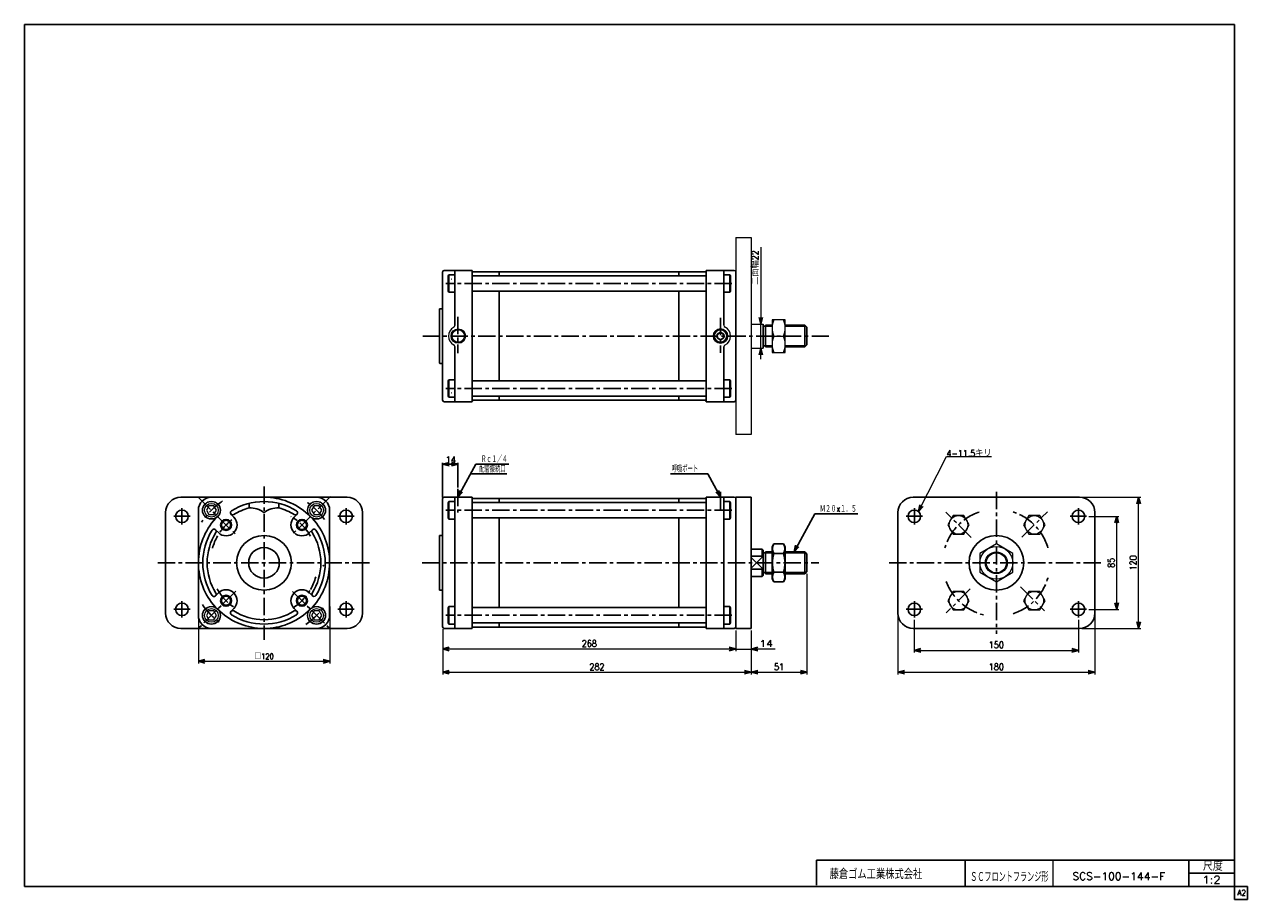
# Model space of a CAD drawing. Header units: millimetres. Extents: x -544 to 574, y -400 to 400.
import ezdxf
from ezdxf.enums import TextEntityAlignment as Align

# ---------------------------------------------------------------- set-up
doc = ezdxf.new("R2010")
doc.units = ezdxf.units.MM
doc.header["$LTSCALE"] = 0.5
doc.header["$PDSIZE"] = 1
doc.linetypes.add('CENTER', pattern=[50.8, 31.75, -6.35, 6.35, -6.35])
for name, color, linetype in [('Layer0016', 7, 'Continuous'), ('Layer0032', 7, 'Continuous'), ('ZUWAKU', 7, 'Continuous')]:
    doc.layers.add(name, color=color, linetype=linetype)
doc.styles.add('FdaStyle0', font='txt.shx', dxfattribs={"width": 0.892857, "bigfont": 'bigfont'})
doc.dimstyles.new('DaDimRotatedStyle', dxfattribs={"dimtxt": 6, "dimasz": 6.000004, "dimexe": 2, "dimexo": 2, "dimgap": 2, "dimtad": 3, "dimdsep": 46, "dimtxsty": 'FdaStyle0', "dimblk1": 'OPEN30', "dimblk2": 'OPEN30', "dimsah": 1, "dimcen": 0.09, "dimclrd": 4, "dimclre": 4, "dimclrt": 4, "dimadec": 0, "dimazin": 2, "dimtfac": 1, "dimtdec": 4, "dimtmove": 0, "dimatfit": 0, "dimfxl": 1, "dimarcsym": 0})

# ---------------------------------------------------------------- blocks, each defined once
blk = doc.blocks.new('_OPEN30')
at = {"color": 0, "linetype": 'ByBlock', "lineweight": -2}
for p, q in [((-1, 0.267949), (0, 0)), ((0, 0), (-1, -0.267949)), ((0, 0), (-1, 0))]:
    blk.add_line(p, q, dxfattribs=at)
blk = doc.blocks.new('DC_GROUP_Φ100_1')
at = {"color": 4, "linetype": 'Continuous', "lineweight": 25}
for p, q in [((141.1, -74.8), (139.5, -77.7)), ((139.5, -77.7), (139.5, -106.7)), ((149.9, -74.8), (141.1, -74.8)), ((149.9, -74.8), (151.5, -77.7)), ((151.5, -77.7), (151.5, -106.7)), ((151.5, -77.7), (151.5, -106.7)), ((149.9, -83.5), (141.1, -83.5)), ((141.1, -109.5), (139.5, -106.7)), ((149.9, -100.8), (141.1, -100.8)), ((149.9, -109.5), (141.1, -109.5)), ((149.9, -109.5), (151.5, -106.7))]:
    blk.add_line(p, q, dxfattribs=at)
for centre, radius, start, end in [((147.4, -79.2), 7.67, 145.6111, 214.3889), ((143.5, -79.2), 7.67, 325.6111, 34.3889), ((168.4, -92.2), 28.7, 162.4111, 197.5889), ((122.5, -92.2), 28.7, 342.4111, 17.5889), ((147.4, -105.2), 7.67, 145.6111, 214.3889), ((143.5, -105.2), 7.67, 325.6111, 34.3889)]:
    blk.add_arc(centre, radius, start, end, dxfattribs=at)
blk = doc.blocks.new('DA_IMAGEDIMGROUP_1')
at = {"color": 4, "linetype": 'Continuous', "lineweight": 13}
for p, q in [((129.1, 196.3), (129.1, 126.1)), ((129.1, 104.1), (129.1, 126.1)), ((129.1, 94.1), (129.1, 104.1))]:
    blk.add_line(p, q, dxfattribs=at)
at = {"color": 4, "xscale": 6.000005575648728, "yscale": 5.999978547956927}
for p, rotation in [((129.1, 126.1), 270), ((129.1, 104.1), 90)]:
    blk.add_blockref('_OPEN30', p, dxfattribs=dict(at, rotation=rotation))
at = {"color": 4, "insert": (127.1, 161.9), "char_height": 6, "width": 45, "attachment_point": 7, "rotation": 90, "style": 'FdaStyle0'}
blk.add_mtext('\\T1.00;二面幅22', dxfattribs=at)
blk = doc.blocks.new('DC_GROUP_Φ100_2')
at = {"color": 4, "linetype": 'Continuous', "lineweight": 13}
for p, q in [((151.5, 130.1), (139.5, 130.1)), ((139.5, 130.1), (139.5, 100.1)), ((151.5, 100.1), (151.5, 130.1)), ((141.1, 115.1), (149.9, 115.1)), ((139.5, 100.1), (151.5, 100.1))]:
    blk.add_line(p, q, dxfattribs=at)
for centre, start, end in [((157.6, 122.6), 155.495, 204.505), ((133.4, 122.6), 335.495, 24.505), ((157.6, 107.6), 155.495, 204.505), ((133.4, 107.6), 335.495, 24.505)]:
    blk.add_arc(centre, 18.1, start, end, dxfattribs=at)
blk = doc.blocks.new('DC_GROUP_Φ100_3')
at = {"color": 4, "linetype": 'Continuous', "lineweight": 13}
for p, q in [((304.9, -49), (300, -57.5)), ((314.7, -49), (304.9, -49)), ((319.6, -57.5), (314.7, -49)), ((300, -57.5), (304.9, -66)), ((304.9, -66), (314.7, -66)), ((314.7, -66), (319.6, -57.5))]:
    blk.add_line(p, q, dxfattribs=at)
blk.add_circle((309.8, -57.5), 8.5, dxfattribs=at)
blk = doc.blocks.new('DC_GROUP_Φ100_4')
at = {"color": 4, "linetype": 'Continuous', "lineweight": 13}
for p, q in [((374.2, -49), (369.3, -57.5)), ((384, -49), (374.2, -49)), ((388.9, -57.5), (384, -49)), ((369.3, -57.5), (374.2, -66)), ((374.2, -66), (384, -66)), ((384, -66), (388.9, -57.5))]:
    blk.add_line(p, q, dxfattribs=at)
blk.add_circle((379.1, -57.5), 8.5, dxfattribs=at)
blk = doc.blocks.new('DC_GROUP_Φ100_5')
at = {"color": 4, "linetype": 'Continuous', "lineweight": 13}
for p, q in [((304.9, -118.3), (300, -126.8)), ((314.7, -118.3), (304.9, -118.3)), ((319.6, -126.8), (314.7, -118.3)), ((300, -126.8), (304.9, -135.3)), ((314.7, -135.3), (319.6, -126.8)), ((304.9, -135.3), (314.7, -135.3))]:
    blk.add_line(p, q, dxfattribs=at)
blk.add_circle((309.8, -126.8), 8.5, dxfattribs=at)
blk = doc.blocks.new('DC_GROUP_Φ100_6')
at = {"color": 4, "linetype": 'Continuous', "lineweight": 13}
for p, q in [((374.2, -118.3), (369.3, -126.8)), ((384, -118.3), (374.2, -118.3)), ((388.9, -126.8), (384, -118.3)), ((369.3, -126.8), (374.2, -135.3)), ((384, -135.3), (388.9, -126.8)), ((374.2, -135.3), (384, -135.3))]:
    blk.add_line(p, q, dxfattribs=at)
blk.add_circle((379.1, -126.8), 8.5, dxfattribs=at)
blk = doc.blocks.new('*D9')
at = {"color": 4, "linetype": 'Continuous', "lineweight": 13}
for p, q in [((269.4, -144.2), (269.4, -174.2)), ((419.4, -144.2), (419.4, -174.2)), ((269.4, -172.2), (419.4, -172.2))]:
    blk.add_line(p, q, dxfattribs=at)
at = {"color": 4, "xscale": 6.000005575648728, "yscale": 5.999978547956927}
for p, rotation in [((269.4, -172.2), 180), ((419.4, -172.2), 360)]:
    blk.add_blockref('_OPEN30', p, dxfattribs=dict(at, rotation=rotation))
at = {"color": 4, "insert": (344.4, -170.2), "char_height": 6, "width": 30, "attachment_point": 8, "style": 'FdaStyle0'}
blk.add_mtext('\\T1.00;150', dxfattribs=at)
blk = doc.blocks.new('*D10')
at = {"color": 4, "linetype": 'Continuous', "lineweight": 13}
for p, q in [((254.4, -94.2), (254.4, -194.2)), ((434.4, -94.2), (434.4, -194.2)), ((254.4, -192.2), (434.4, -192.2))]:
    blk.add_line(p, q, dxfattribs=at)
at = {"color": 4, "xscale": 6.000005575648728, "yscale": 5.999978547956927}
for p, rotation in [((254.4, -192.2), 180), ((434.4, -192.2), 360)]:
    blk.add_blockref('_OPEN30', p, dxfattribs=dict(at, rotation=rotation))
at = {"color": 4, "insert": (344.4, -190.2), "char_height": 6, "width": 30, "attachment_point": 8, "style": 'FdaStyle0'}
blk.add_mtext('\\T1.00;180', dxfattribs=at)
blk = doc.blocks.new('*D11')
at = {"color": 4, "linetype": 'Continuous', "lineweight": 13}
for p, q in [((428.9, -49.7), (456.4, -49.7)), ((454.4, -134.7), (454.4, -49.7)), ((428.9, -134.7), (456.4, -134.7))]:
    blk.add_line(p, q, dxfattribs=at)
at = {"color": 4, "xscale": 6.000005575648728, "yscale": 5.999978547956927}
for p, rotation in [((454.4, -49.7), 90), ((454.4, -134.7), 270)]:
    blk.add_blockref('_OPEN30', p, dxfattribs=dict(at, rotation=rotation))
at = {"color": 4, "insert": (452.4, -92.2), "char_height": 6, "width": 22.5, "attachment_point": 8, "rotation": 90, "style": 'FdaStyle0'}
blk.add_mtext('\\T1.00;85', dxfattribs=at)
blk = doc.blocks.new('*D12')
at = {"color": 4, "linetype": 'Continuous', "lineweight": 13}
for p, q in [((422.4, -32.2), (476.4, -32.2)), ((474.4, -152.2), (474.4, -32.2)), ((422.4, -152.2), (476.4, -152.2))]:
    blk.add_line(p, q, dxfattribs=at)
at = {"color": 4, "xscale": 6.000005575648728, "yscale": 5.999978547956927}
for p, rotation in [((474.4, -32.2), 90), ((474.4, -152.2), 270)]:
    blk.add_blockref('_OPEN30', p, dxfattribs=dict(at, rotation=rotation))
at = {"color": 4, "insert": (472.4, -92.2), "char_height": 6, "width": 30, "attachment_point": 8, "rotation": 90, "style": 'FdaStyle0'}
blk.add_mtext('\\T1.00;120', dxfattribs=at)
blk = doc.blocks.new('*D17')
at = {"color": 4, "linetype": 'Continuous', "lineweight": 13}
for p, q in [((-385, -132.2), (-385, -184.2)), ((-265, -132.2), (-265, -184.2)), ((-385, -182.2), (-265, -182.2))]:
    blk.add_line(p, q, dxfattribs=at)
at = {"color": 4, "xscale": 6.000005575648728, "yscale": 5.999978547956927}
for p, rotation in [((-385, -182.2), 180), ((-265, -182.2), 360)]:
    blk.add_blockref('_OPEN30', p, dxfattribs=dict(at, rotation=rotation))
at = {"color": 4, "insert": (-325, -180.2), "char_height": 5, "width": 31.25, "attachment_point": 8, "style": 'FdaStyle0'}
blk.add_mtext('\\T1.00;□120', dxfattribs=at)
blk = doc.blocks.new('*D18')
at = {"color": 4, "linetype": 'Continuous', "lineweight": 13}
for p, q in [((-161.7, -152.7), (-161.7, -194.2)), ((120.3, -154.2), (120.3, -194.2)), ((-161.7, -192.2), (120.3, -192.2))]:
    blk.add_line(p, q, dxfattribs=at)
at = {"color": 4, "xscale": 6.000005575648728, "yscale": 5.999978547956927}
for p, rotation in [((-161.7, -192.2), 180), ((120.3, -192.2), 360)]:
    blk.add_blockref('_OPEN30', p, dxfattribs=dict(at, rotation=rotation))
at = {"color": 4, "insert": (-20.7, -190.2), "char_height": 6, "width": 30, "attachment_point": 8, "style": 'FdaStyle0'}
blk.add_mtext('\\T1.00;282', dxfattribs=at)
blk = doc.blocks.new('*D19')
at = {"color": 4, "linetype": 'Continuous', "lineweight": 13}
for p, q in [((171.3, -102.2), (171.3, -194.2)), ((120.3, -154.2), (120.3, -194.2)), ((120.3, -192.2), (171.3, -192.2))]:
    blk.add_line(p, q, dxfattribs=at)
at = {"color": 4, "xscale": 6.000005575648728, "yscale": 5.999978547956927}
for p, rotation in [((120.3, -192.2), 180), ((171.3, -192.2), 360)]:
    blk.add_blockref('_OPEN30', p, dxfattribs=dict(at, rotation=rotation))
at = {"color": 4, "insert": (145.8, -190.2), "char_height": 6, "width": 22.5, "attachment_point": 8, "style": 'FdaStyle0'}
blk.add_mtext('\\T1.00;51', dxfattribs=at)
blk = doc.blocks.new('*D20')
at = {"color": 4, "linetype": 'Continuous', "lineweight": 13}
for p, q in [((-161.7, -152.7), (-161.7, -172.9)), ((106.3, -154.2), (106.3, -172.9)), ((-161.7, -170.9), (106.3, -170.9))]:
    blk.add_line(p, q, dxfattribs=at)
at = {"color": 4, "xscale": 6.000005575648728, "yscale": 5.999978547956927}
for p, rotation in [((-161.7, -170.9), 180), ((106.3, -170.9), 360)]:
    blk.add_blockref('_OPEN30', p, dxfattribs=dict(at, rotation=rotation))
at = {"color": 4, "insert": (-27.7, -168.9), "char_height": 6, "width": 30, "attachment_point": 8, "style": 'FdaStyle0'}
blk.add_mtext('\\T1.00;268', dxfattribs=at)
blk = doc.blocks.new('DC_GROUP_Φ100_12')
at = {"color": 4, "linetype": 'Continuous', "lineweight": 13}
for p, q in [((273.2, -45.3), (298.8, 4.9)), ((298.8, 4.9), (340, 4.9))]:
    blk.add_line(p, q, dxfattribs=at)
at = {"color": 4, "xscale": 6.000005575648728, "yscale": 5.999978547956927, "rotation": 243.0045416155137}
blk.add_blockref('_OPEN30', (273.2, -45.3), dxfattribs=at)
at = {"color": 4, "style": 'FdaStyle0', "width": 0.780303}
blk.add_text('4-11.5キリ', height=6, dxfattribs=at).set_placement((298.8, 4.9), (340, 4.9), align=Align.FIT)
blk = doc.blocks.new('DC_GROUP_Φ100_7')
at = {"layer": 'Layer0032', "color": 4, "linetype": 'Continuous', "lineweight": 13}
for p, q in [((344.4, -74.8), (329.4, -83.5)), ((359.4, -83.5), (344.4, -74.8)), ((329.4, -83.5), (329.4, -100.8)), ((359.4, -100.8), (359.4, -83.5)), ((329.4, -100.8), (344.4, -109.5)), ((344.4, -109.5), (359.4, -100.8))]:
    blk.add_line(p, q, dxfattribs=at)
for radius in [15, 10, 9.19]:
    blk.add_circle((344.4, -92.2), radius, dxfattribs=at)
blk = doc.blocks.new('DC_GROUP_Φ100_8')
at = {"layer": 'Layer0016', "color": 4, "linetype": 'Continuous', "lineweight": 13}
for p, q in [((-375.4, -136.2), (-377.7, -140.2)), ((-377.7, -140.2), (-375.4, -144.2)), ((-370.8, -136.2), (-375.4, -136.2)), ((-375.4, -144.2), (-370.8, -144.2)), ((-368.5, -140.2), (-370.8, -136.2)), ((-370.8, -144.2), (-368.5, -140.2))]:
    blk.add_line(p, q, dxfattribs=at)
for radius in [8.25, 8, 6.27]:
    blk.add_circle((-373.1, -140.2), radius, dxfattribs=at)
blk = doc.blocks.new('DC_GROUP_Φ100_9')
at = {"layer": 'Layer0016', "color": 4, "linetype": 'Continuous', "lineweight": 13}
for p, q in [((-279.3, -136.2), (-281.6, -140.2)), ((-281.6, -140.2), (-279.3, -144.2)), ((-274.6, -136.2), (-279.3, -136.2)), ((-279.3, -144.2), (-274.6, -144.2)), ((-272.3, -140.2), (-274.6, -136.2)), ((-274.6, -144.2), (-272.3, -140.2))]:
    blk.add_line(p, q, dxfattribs=at)
for radius in [8.25, 8, 6.27]:
    blk.add_circle((-277, -140.2), radius, dxfattribs=at)
blk = doc.blocks.new('DC_GROUP_Φ100_10')
at = {"layer": 'Layer0016', "color": 4, "linetype": 'Continuous', "lineweight": 13}
for p, q in [((-279.3, -40.1), (-281.6, -44.1)), ((-281.6, -44.1), (-279.3, -48.1)), ((-274.6, -40.1), (-279.3, -40.1)), ((-272.3, -44.1), (-274.6, -40.1)), ((-274.6, -48.1), (-272.3, -44.1)), ((-279.3, -48.1), (-274.6, -48.1))]:
    blk.add_line(p, q, dxfattribs=at)
for radius in [8.25, 8, 6.27]:
    blk.add_circle((-277, -44.1), radius, dxfattribs=at)
blk = doc.blocks.new('DC_GROUP_Φ100_11')
at = {"layer": 'Layer0016', "color": 4, "linetype": 'Continuous', "lineweight": 13}
for p, q in [((-375.4, -40.1), (-377.7, -44.1)), ((-377.7, -44.1), (-375.4, -48.1)), ((-370.8, -40.1), (-375.4, -40.1)), ((-368.5, -44.1), (-370.8, -40.1)), ((-370.8, -48.1), (-368.5, -44.1)), ((-375.4, -48.1), (-370.8, -48.1))]:
    blk.add_line(p, q, dxfattribs=at)
for radius in [8.25, 8, 6.27]:
    blk.add_circle((-373.1, -44.1), radius, dxfattribs=at)

msp = doc.modelspace()

# ---------------------------------------------------------------- linework, layer by layer
at = {"color": 4, "linetype": 'Continuous', "lineweight": 13}
for p, q in [((106.263, 205.139), (120.263, 205.139)), ((106.263, 205.139), (106.263, 25.139)), ((120.263, 205.139), (120.263, 25.139)), ((120.263, 126.139), (131.263, 126.139)), ((139.485, 125.139), (139.485, 105.139)), ((120.263, 104.139), (131.263, 104.139)), ((120.263, 25.139), (106.263, 25.139)), ((106.263, -154.164), (106.263, -172.991)), ((120.263, -154.164), (120.263, -172.991)), ((106.263, -170.991), (120.263, -170.991)), ((142.059, -170.991), (120.263, -170.991))]:
    msp.add_line(p, q, dxfattribs=at)
at = {"color": 4, "linetype": 'Continuous', "lineweight": 25}
for p, q in [((-161.737, 173.639), (-161.737, 140.139)), ((-161.737, 173.639), (-161.737, 115.139)), ((-160.237, 175.139), (-134.737, 175.139)), ((-160.237, 175.139), (-134.737, 175.139)), ((-156.137, 171.139), (-156.737, 170.1)), ((-156.737, 170.1), (-156.737, 156.178)), ((-150.737, 171.139), (-156.137, 171.139)), ((-156.137, 171.139), (-156.137, 155.139)), ((-150.737, 124.805), (-150.737, 175.139)), ((-134.737, 175.139), (-134.737, 174.889)), ((-134.737, 115.139), (-134.737, 174.889)), ((-134.737, 170.139), (79.263, 170.139)), ((-133.737, 173.889), (-109.737, 173.889)), ((-109.996, 173.889), (-109.996, 170.139)), ((54.263, 173.889), (-109.737, 173.889)), ((78.263, 173.889), (54.263, 173.889)), ((54.263, 170.139), (54.263, 173.889)), ((79.263, 175.139), (79.263, 174.889)), ((104.763, 175.139), (79.263, 175.139)), ((79.263, 175.139), (79.263, 174.889)), ((104.763, 175.139), (79.263, 175.139)), ((79.263, 115.139), (79.263, 175.139)), ((95.263, 125.061), (95.263, 175.139)), ((95.263, 171.139), (100.663, 171.139)), ((100.663, 155.139), (100.663, 171.139)), ((101.263, 170.1), (100.663, 171.139)), ((101.263, 156.178), (101.263, 170.1)), ((106.263, 173.639), (106.263, 140.139)), ((106.263, 173.639), (106.263, 115.139)), ((-153.237, 167.139), (-153.529, 167.139)), ((-156.737, 156.178), (-156.137, 155.139)), ((-150.737, 155.139), (-156.137, 155.139)), ((-134.737, 156.139), (79.263, 156.139)), ((-109.996, 156.139), (-109.996, 115.139)), ((54.263, 115.139), (54.263, 156.139)), ((95.263, 155.139), (100.663, 155.139)), ((100.663, 155.139), (101.263, 156.178)), ((-164.737, 139.639), (-164.737, 115.139)), ((-164.737, 139.639), (-164.737, 115.139)), ((-164.237, 140.139), (-161.737, 140.139)), ((131.263, 126.139), (131.263, 104.139)), ((131.263, 124.139), (133.263, 124.139)), ((133.263, 125.139), (139.485, 125.139)), ((133.263, 125.139), (133.263, 105.139)), ((133.263, 124.139), (139.485, 124.139)), ((151.485, 125.139), (169.263, 125.139)), ((151.485, 124.139), (170.263, 124.139)), ((171.263, 123.139), (169.263, 125.139)), ((169.263, 125.139), (169.263, 105.139)), ((171.263, 123.139), (171.263, 107.139)), ((-164.737, 90.639), (-164.737, 115.139)), ((-161.737, 56.639), (-161.737, 115.139)), ((-134.737, 115.139), (-134.737, 55.389)), ((-109.996, 74.139), (-109.996, 115.139)), ((54.263, 115.139), (54.263, 74.139)), ((79.263, 115.139), (79.263, 55.139)), ((106.263, 56.639), (106.263, 115.139)), ((-150.737, 105.473), (-150.737, 55.139)), ((95.263, 105.218), (95.263, 55.139)), ((131.263, 106.139), (133.263, 106.139)), ((133.263, 106.139), (139.485, 106.139)), ((133.263, 105.139), (139.485, 105.139)), ((151.485, 106.139), (170.263, 106.139)), ((151.485, 105.139), (169.263, 105.139)), ((171.263, 107.139), (169.263, 105.139)), ((-164.237, 90.139), (-161.737, 90.139)), ((-156.737, 74.1), (-156.137, 75.139)), ((-156.737, 60.178), (-156.737, 74.1)), ((-150.737, 75.139), (-156.137, 75.139)), ((-156.137, 59.139), (-156.137, 75.139)), ((-134.737, 74.139), (79.263, 74.139)), ((95.263, 75.139), (100.663, 75.139)), ((100.663, 75.139), (100.663, 59.139)), ((100.663, 75.139), (101.263, 74.1)), ((101.263, 74.1), (101.263, 60.178)), ((-156.137, 59.139), (-156.737, 60.178)), ((-150.737, 59.139), (-156.137, 59.139)), ((-153.237, 63.139), (-153.529, 63.139)), ((-134.737, 60.139), (79.263, 60.139)), ((-133.737, 56.389), (-109.737, 56.389)), ((-109.996, 56.389), (-109.996, 60.139)), ((54.263, 56.389), (-109.737, 56.389)), ((54.263, 60.139), (54.263, 56.389)), ((78.263, 56.389), (54.263, 56.389)), ((95.263, 59.139), (100.663, 59.139)), ((101.263, 60.178), (100.663, 59.139)), ((-160.237, 55.139), (-134.737, 55.139)), ((79.263, 55.139), (79.263, 55.389)), ((104.763, 55.139), (79.263, 55.139)), ((-161.737, -32.464), (-161.737, -0.838)), ((-161.737, -2.038), (-147.737, -2.038)), ((-147.737, -23.412), (-147.737, -0.838)), ((-147.737, -32.164), (-131.339, -1.877)), ((-136.112, -10.693), (-102.977, -10.693)), ((-131.339, -1.877), (-101.339, -1.877)), ((80.639, -10.693), (46.566, -10.693)), ((92.263, -32.164), (80.639, -10.693)), ((-401.04, -32.164), (-249.04, -32.164)), ((-160.237, -32.164), (-134.737, -32.164)), ((-160.237, -32.164), (-134.737, -32.164)), ((-150.737, -92.164), (-150.737, -32.164)), ((-134.737, -32.164), (-134.737, -32.414)), ((-134.737, -92.164), (-134.737, -32.414)), ((-133.737, -33.414), (-109.737, -33.414)), ((-109.996, -33.414), (-109.996, -37.164)), ((54.263, -33.414), (-109.737, -33.414)), ((78.263, -33.414), (54.263, -33.414)), ((54.263, -37.164), (54.263, -33.414)), ((79.263, -32.164), (79.263, -32.414)), ((104.763, -32.164), (79.263, -32.164)), ((79.263, -32.164), (79.263, -32.414)), ((104.763, -32.164), (79.263, -32.164)), ((79.263, -92.164), (79.263, -32.164)), ((95.263, -92.164), (95.263, -32.164)), ((106.263, -32.164), (120.263, -32.164)), ((106.263, -32.164), (106.263, -152.164)), ((120.263, -152.164), (120.263, -32.164)), ((268.449, -32.164), (420.449, -32.164)), ((-161.737, -33.664), (-161.737, -67.164)), ((-161.737, -33.664), (-161.737, -92.164)), ((-156.137, -36.164), (-156.737, -37.203)), ((-156.737, -37.203), (-156.737, -51.125)), ((-150.737, -36.164), (-156.137, -36.164)), ((-156.137, -36.164), (-156.137, -52.164)), ((-134.737, -37.164), (79.263, -37.164)), ((95.263, -36.164), (100.663, -36.164)), ((100.663, -52.164), (100.663, -36.164)), ((101.263, -37.203), (100.663, -36.164)), ((101.263, -51.125), (101.263, -37.203)), ((106.263, -33.664), (106.263, -67.164)), ((106.263, -33.664), (106.263, -92.164)), ((-415.04, -138.164), (-415.04, -46.164)), ((-235.04, -46.164), (-235.04, -138.164)), ((-156.737, -51.125), (-156.137, -52.164)), ((-150.737, -52.164), (-156.137, -52.164)), ((-134.737, -51.164), (79.263, -51.164)), ((-109.996, -51.164), (-109.996, -92.164)), ((54.263, -92.164), (54.263, -51.164)), ((95.263, -52.164), (100.663, -52.164)), ((100.663, -52.164), (101.263, -51.125)), ((159.437, -82.181), (178.322, -47.262)), ((178.322, -47.262), (217.922, -47.262)), ((254.449, -138.164), (254.449, -46.164)), ((434.449, -46.164), (434.449, -138.164)), ((-164.737, -67.664), (-164.737, -92.164)), ((-164.737, -67.664), (-164.737, -92.164)), ((-164.237, -67.164), (-161.737, -67.164)), ((120.263, -79.664), (130.263, -79.664)), ((120.263, -86.224), (131.263, -86.224)), ((131.263, -86.224), (120.263, -97.114)), ((120.263, -87.214), (131.263, -98.104)), ((130.263, -79.664), (131.263, -80.664)), ((130.263, -79.664), (130.263, -86.224)), ((131.263, -80.664), (131.263, -103.664)), ((131.263, -83.164), (133.263, -83.164)), ((133.263, -82.164), (139.485, -82.164)), ((133.263, -82.164), (133.263, -102.164)), ((133.263, -83.164), (139.485, -83.164)), ((151.485, -82.164), (169.263, -82.164)), ((151.485, -83.164), (170.263, -83.164)), ((171.263, -84.164), (169.263, -82.164)), ((169.263, -82.164), (169.263, -102.164)), ((171.263, -84.164), (171.263, -100.164)), ((-164.737, -116.664), (-164.737, -92.164)), ((-161.737, -150.664), (-161.737, -92.164)), ((-150.737, -92.164), (-150.737, -152.164)), ((-134.737, -92.164), (-134.737, -151.914)), ((-109.996, -133.164), (-109.996, -92.164)), ((54.263, -92.164), (54.263, -133.164)), ((79.263, -92.164), (79.263, -152.164)), ((95.263, -92.164), (95.263, -152.164)), ((106.263, -150.664), (106.263, -92.164)), ((120.263, -98.104), (131.263, -98.104)), ((130.263, -98.104), (130.263, -104.664)), ((171.263, -100.164), (169.263, -102.164)), ((120.263, -104.664), (130.263, -104.664)), ((130.263, -104.664), (131.263, -103.664)), ((131.263, -101.164), (133.263, -101.164)), ((133.263, -101.164), (139.485, -101.164)), ((133.263, -102.164), (139.485, -102.164)), ((150.589, -102.164), (169.263, -102.164)), ((151.485, -101.164), (170.263, -101.164)), ((-164.237, -117.164), (-161.737, -117.164)), ((-156.737, -133.203), (-156.137, -132.164)), ((-156.737, -147.125), (-156.737, -133.203)), ((-150.737, -132.164), (-156.137, -132.164)), ((-156.137, -148.164), (-156.137, -132.164)), ((-134.737, -133.164), (79.263, -133.164)), ((95.263, -132.164), (100.663, -132.164)), ((100.663, -132.164), (100.663, -148.164)), ((100.663, -132.164), (101.263, -133.203)), ((101.263, -133.203), (101.263, -147.125)), ((-249.04, -152.164), (-401.04, -152.164)), ((-160.237, -152.164), (-134.737, -152.164)), ((-156.137, -148.164), (-156.737, -147.125)), ((-150.737, -148.164), (-156.137, -148.164)), ((-134.737, -147.164), (79.263, -147.164)), ((-133.737, -150.914), (-109.737, -150.914)), ((-109.996, -150.914), (-109.996, -147.164)), ((54.263, -150.914), (-109.737, -150.914)), ((54.263, -147.164), (54.263, -150.914)), ((78.263, -150.914), (54.263, -150.914)), ((79.263, -152.164), (79.263, -151.914)), ((104.763, -152.164), (79.263, -152.164)), ((95.263, -148.164), (100.663, -148.164)), ((101.263, -147.125), (100.663, -148.164)), ((106.263, -152.164), (120.263, -152.164)), ((420.449, -152.164), (268.449, -152.164))]:
    msp.add_line(p, q, dxfattribs=at)
at = {"color": 4, "linetype": 'CENTER', "lineweight": 25}
for p, q in [((102.716, 163.139), (-158.825, 163.139)), ((-147.737, 132.782), (-147.737, 99.377)), ((92.263, 131.764), (92.263, 99.81)), ((-180.003, 115.139), (191.157, 115.139)), ((102.716, 67.139), (-158.825, 67.139)), ((-147.737, -24.612), (-147.737, -46.263)), ((92.263, -27.371), (92.263, -46.263)), ((344.449, -27.164), (344.449, -157.164)), ((-400.04, -57.164), (-400.04, -42.164)), ((-250.04, -57.164), (-250.04, -42.164)), ((102.716, -44.164), (-158.825, -44.164)), ((269.449, -57.164), (269.449, -42.164)), ((419.449, -57.164), (419.449, -42.164)), ((-392.54, -49.664), (-407.54, -49.664)), ((-242.54, -49.664), (-257.54, -49.664)), ((276.949, -49.664), (261.949, -49.664)), ((426.949, -49.664), (411.949, -49.664)), ((-180.358, -92.164), (182.168, -92.164)), ((246.32, -92.164), (441.389, -92.164)), ((-400.04, -142.164), (-400.04, -127.164)), ((-250.04, -142.164), (-250.04, -127.164)), ((269.449, -142.164), (269.449, -127.164)), ((419.449, -142.164), (419.449, -127.164)), ((-392.54, -134.664), (-407.54, -134.664)), ((-242.54, -134.664), (-257.54, -134.664)), ((102.716, -140.164), (-158.825, -140.164)), ((276.949, -134.664), (261.949, -134.664)), ((426.949, -134.664), (411.949, -134.664))]:
    msp.add_line(p, q, dxfattribs=at)
at = {"color": 4, "linetype": 'CENTER', "lineweight": 13}
for p, q in [((321.364, -69.08), (298.279, -45.995)), ((367.808, -68.805), (391.167, -45.446)), ((320.545, -116.068), (298.601, -138.012)), ((366.45, -114.166), (388.452, -136.167))]:
    msp.add_line(p, q, dxfattribs=at)
at = {"color": 4, "linetype": 'Continuous', "lineweight": 13}
for radius in [6.597, 5.697]:
    msp.add_circle((-147.487, 115.139), radius, dxfattribs=at)
at = {"color": 4, "linetype": 'Continuous', "lineweight": 25}
for centre in [(-400.04, -49.664), (-250.04, -49.664), (269.449, -49.664), (419.449, -49.664), (-400.04, -134.664), (-250.04, -134.664), (269.449, -134.664), (419.449, -134.664)]:
    msp.add_circle(centre, 5.75, dxfattribs=at)
for centre, radius, start, end in [((-160.237, 173.639), 1.5, 90, 180), ((-160.237, 173.639), 1.5, 90, 180), ((-133.737, 174.889), 1, 180, 270), ((78.263, 174.889), 1, 270, 0), ((104.763, 173.639), 1.5, 0, 90), ((104.763, 173.639), 1.5, 0, 90), ((-164.237, 139.639), 0.5, 90, 180), ((-164.237, 90.639), 0.5, 180, 270), ((-160.237, 56.639), 1.5, 180, 270), ((-133.737, 55.389), 1, 90, 180), ((78.263, 55.389), 1, 0, 90), ((104.763, 56.639), 1.5, 270, 0), ((-401.04, -46.164), 14, 90, 180), ((-249.04, -46.164), 14, 0, 90), ((-160.237, -33.664), 1.5, 90, 180), ((-160.237, -33.664), 1.5, 90, 180), ((-133.737, -32.414), 1, 180, 270), ((78.263, -32.414), 1, 270, 0), ((104.763, -33.664), 1.5, 0, 90), ((104.763, -33.664), 1.5, 0, 90), ((268.449, -46.164), 14, 90, 180), ((420.449, -46.164), 14, 0, 90), ((-164.237, -67.664), 0.5, 90, 180), ((-164.237, -116.664), 0.5, 180, 270), ((-401.04, -138.164), 14, 180, 270), ((-249.04, -138.164), 14, 270, 0), ((268.449, -138.164), 14, 180, 270), ((420.449, -138.164), 14, 270, 0), ((-160.237, -150.664), 1.5, 180, 270), ((-133.737, -151.914), 1, 90, 180), ((78.263, -151.914), 1, 0, 90), ((104.763, -150.664), 1.5, 270, 0)]:
    msp.add_arc(centre, radius, start, end, dxfattribs=at)
at = {"color": 4, "linetype": 'Continuous', "lineweight": 13}
for centre, radius, start, end in [((-147.487, 115.139), 9, 118.507431, 241.492569), ((-152.737, 124.805), 2, 298.507431, 0), ((97.263, 125.061), 2, 180, 244.416998), ((92.513, 115.139), 9, 295.583002, 64.416998), ((-152.737, 105.473), 2, 0, 61.492569), ((97.263, 105.218), 2, 115.583002, 180)]:
    msp.add_arc(centre, radius, start, end, dxfattribs=at)
at = {"color": 4, "linetype": 'CENTER', "lineweight": 25}
for start, end in [(108.701777, 163.783623), (16.133604, 74.783088), (200.48998, 256.303753), (288.037714, 345.130409)]:
    msp.add_arc((344.449, -92.164), 49, start, end, dxfattribs=at)
at = {"color": 4, "linetype": 'Continuous'}
msp.add_point((-270.758, -94.798), dxfattribs=at)
at = {"layer": 'Layer0016', "color": 4, "linetype": 'Continuous', "lineweight": 25}
for p, q in [((89.263, 116.871), (92.263, 118.603)), ((89.263, 113.407), (89.263, 116.871)), ((92.263, 111.675), (89.263, 113.407)), ((92.263, 118.603), (95.263, 116.871)), ((95.263, 113.407), (92.263, 111.675)), ((95.263, 116.871), (95.263, 113.407)), ((-373.04, -32.164), (-325.04, -32.164)), ((-324.794, -32.164), (-277.04, -32.164)), ((-385.04, -91.919), (-385.04, -44.164)), ((-338.74, -37.866), (-338.74, -42.001)), ((-311.34, -37.866), (-311.34, -42.001)), ((-265.04, -44.164), (-265.04, -92.164)), ((-355.198, -47.864), (-352.617, -50.445)), ((-294.882, -47.864), (-297.463, -50.445)), ((-369.34, -62.006), (-366.759, -64.587)), ((-280.74, -62.006), (-283.321, -64.587)), ((-385.04, -140.164), (-385.04, -92.164)), ((-265.04, -92.41), (-265.04, -140.164)), ((-369.34, -122.322), (-366.759, -119.741)), ((-280.74, -122.322), (-283.321, -119.741)), ((-355.198, -136.464), (-352.617, -133.883)), ((-294.882, -136.464), (-297.463, -133.883)), ((-325.285, -152.164), (-373.04, -152.164)), ((-277.04, -152.164), (-325.04, -152.164))]:
    msp.add_line(p, q, dxfattribs=at)
at = {"layer": 'Layer0016', "color": 4, "linetype": 'CENTER', "lineweight": 25}
for p, q in [((-385.066, -32.137), (-350.577, -66.627)), ((-325.04, -22.427), (-325.04, -162.706)), ((-264.37, -31.494), (-299.037, -66.161)), ((-422.169, -92.164), (-226.475, -92.164)), ((-350.817, -117.941), (-385.04, -152.164)), ((-298.965, -118.239), (-265.04, -152.164))]:
    msp.add_line(p, q, dxfattribs=at)
at = {"layer": 'Layer0016', "color": 4, "linetype": 'Continuous', "lineweight": 25}
for centre, radius in [((92.263, 115.139), 6.5), ((92.263, 115.139), 5.7), ((92.263, 115.139), 3), ((-359.688, -57.516), 5), ((-359.688, -57.516), 4.2), ((-290.392, -57.516), 5), ((-290.392, -57.516), 4.2), ((-325.04, -92.164), 25), ((-325.04, -92.164), 14), ((-359.688, -126.812), 5), ((-359.688, -126.812), 4.2), ((-290.392, -126.812), 5), ((-290.392, -126.812), 4.2)]:
    msp.add_circle(centre, radius, dxfattribs=at)
for centre, radius, start, end in [((-373.04, -44.164), 12, 90, 180), ((-325.04, -92.164), 60, 47.576654, 89.765627), ((-277.04, -44.164), 12, 0, 90), ((-325.04, -92.164), 56, 90, 122.160412), ((-325.04, -92.164), 52, 105.275557, 122.160412), ((-337.578, -61.968), 20, 51.016046, 93.329528), ((-312.501, -61.968), 20, 86.670472, 128.983954), ((-325.04, -92.164), 56, 57.839588, 90), ((-325.04, -92.164), 52, 57.839588, 74.724443), ((-325.04, -92.164), 60, 137.576654, 179.765627), ((-359.688, -57.516), 10, 225, 45), ((-353.784, -46.45), 2, 122.160412, 302.160412), ((-290.392, -57.516), 10, 135, 315), ((-296.296, -46.45), 2, 237.839588, 57.839588), ((-325.04, -92.164), 60, 0, 42.423346), ((-325.04, -92.164), 56, 147.839588, 180), ((-325.04, -92.164), 52, 147.839588, 180), ((-370.754, -63.42), 2, 327.839588, 147.839588), ((-279.325, -63.42), 2, 32.160412, 212.160412), ((-325.04, -92.164), 52, 0, 32.160412), ((-325.04, -92.164), 56, 0, 32.160412), ((-325.04, -92.164), 49, 149.914377, 164.19633), ((-325.04, -92.164), 60, 180, 222.423346), ((-325.04, -92.164), 56, 180, 212.160412), ((-325.04, -92.164), 52, 180, 212.160412), ((-325.04, -92.164), 52, 327.839588, 360), ((-325.04, -92.164), 60, 317.576654, 359.765627), ((-325.04, -92.164), 56, 327.839588, 360), ((-325.04, -92.164), 49, 330.285437, 344.868677), ((-370.754, -120.908), 2, 212.160412, 32.160412), ((-359.688, -126.812), 10, 315, 135), ((-290.392, -126.812), 10, 45, 225), ((-279.325, -120.908), 2, 147.839588, 327.839588), ((-373.04, -140.164), 12, 180, 270), ((-325.04, -92.164), 60, 227.576654, 269.765627), ((-353.784, -137.878), 2, 57.839588, 237.839588), ((-325.04, -92.164), 56, 237.839588, 270), ((-325.04, -92.164), 52, 237.839588, 270), ((-325.04, -92.164), 52, 270, 302.160412), ((-325.04, -92.164), 60, 270, 312.423346), ((-325.04, -92.164), 56, 270, 302.160412), ((-296.296, -137.878), 2, 302.160412, 122.160412), ((-277.04, -140.164), 12, 270, 360)]:
    msp.add_arc(centre, radius, start, end, dxfattribs=at)
at = {"layer": 'Layer0016', "color": 4, "linetype": 'CENTER', "lineweight": 25}
for radius, start, end in [(68, 123.762253, 147.017956), (68, 35.630923, 56.425835), (49, 126.673086, 148.90521), (49, 29.708026, 60.041852), (49, 209.054326, 236.534621), (49, 303.286596, 328.747672), (68, 214.111929, 233.857322), (68, 304.168926, 324.625684)]:
    msp.add_arc((-325.04, -92.164), radius, start, end, dxfattribs=at)
at = {"layer": 'Layer0032', "color": 4, "linetype": 'Continuous', "lineweight": 25}
msp.add_circle((344.449, -92.164), 25, dxfattribs=at)
at = {"layer": 'ZUWAKU', "color": 5, "linetype": 'Continuous', "lineweight": 25}
for p, q in [((562, 400), (-544, 400)), ((-544, -388), (-544, 400)), ((562, -400), (562, 400)), ((574, -388), (-544, -388)), ((574, -400), (574, -388)), ((574, -400), (562, -400))]:
    msp.add_line(p, q, dxfattribs=at)
at = {"layer": 'ZUWAKU', "color": 4, "linetype": 'Continuous', "lineweight": 25}
for p, q in [((180, -364), (562, -364)), ((180, -386.93), (180, -364)), ((316, -364), (316, -388)), ((520.27, -388), (520.27, -364)), ((520.27, -376), (562, -376))]:
    msp.add_line(p, q, dxfattribs=at)
at = {"layer": 'ZUWAKU', "color": 4, "linetype": 'Continuous', "lineweight": 13}
msp.add_line((396, -364), (396, -388), dxfattribs=at)

# ---------------------------------------------------------------- block references
at = {"linetype": 'Continuous'}
for name in ['DA_IMAGEDIMGROUP_1', 'DC_GROUP_Φ100_2', 'DC_GROUP_Φ100_12', 'DC_GROUP_Φ100_3', 'DC_GROUP_Φ100_4', 'DC_GROUP_Φ100_1', 'DC_GROUP_Φ100_5', 'DC_GROUP_Φ100_6']:
    msp.add_blockref(name, (0, 0), dxfattribs=at)
at = {"color": 4, "xscale": 6.000005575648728, "yscale": 5.999978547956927}
for p, rotation in [((-161.737, -2.038), 180), ((-147.737, -2.038), 360), ((-147.737, -32.164), 241.5686415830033), ((92.263, -32.164), 298.4313584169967), ((159.437, -82.181), 241.5953312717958), ((120.263, -170.991), 180)]:
    msp.add_blockref('_OPEN30', p, dxfattribs=dict(at, rotation=rotation))
at = {"layer": 'Layer0016', "linetype": 'Continuous'}
for name in ['DC_GROUP_Φ100_11', 'DC_GROUP_Φ100_10', 'DC_GROUP_Φ100_8', 'DC_GROUP_Φ100_9']:
    msp.add_blockref(name, (0, 0), dxfattribs=at)
at = {"layer": 'Layer0032', "linetype": 'Continuous'}
msp.add_blockref('DC_GROUP_Φ100_7', (0, 0), dxfattribs=at)

# ---------------------------------------------------------------- texts
at = {"color": 4, "style": 'FdaStyle0'}
for s, height, width, p, p2 in [('14', 6, 0.8, (-159.069, -0.838), (-149.469, -0.838)), ('Ｒｃ１／４', 6, 0.666667, (-126.539, -0.677), (-102.539, -0.677)), ('配管接続口', 6, 0.666667, (-128.177, -9.493), (-104.177, -9.493)), ('呼吸ポート', 6, 0.666667, (47.766, -9.493), (71.766, -9.493)), ('Ｍ２０×１．５', 6, 0.666667, (183.122, -46.062), (216.722, -46.062)), ('ＳＣフロントフランジ形', 8, 0.619377, (320.465, -383.765), (392.065, -383.765)), ('SCS-100-144-F', 7, 0.823301, (413.853, -382.16), (498.653, -382.16)), ('1:2', 7, 0.8, (532.656, -385.434), (549.456, -385.434))]:
    msp.add_text(s, height=height, dxfattribs=dict(at, width=width)).set_placement(p, p2, align=Align.FIT)
msp.add_text('14', height=6, dxfattribs=at).set_placement((128.059, -168.991), (140.059, -168.991), align=Align.FIT)
at = {"layer": 'ZUWAKU', "color": 4, "style": 'FdaStyle0'}
for s, height, width, p, p2 in [('尺度', 7.6, 0.749175, (533.23, -373.56), (551.39, -373.56)), ('藤倉ゴム工業株式会社', 9, 0.652778, (192.025, -381.315), (276.625, -381.315))]:
    msp.add_text(s, height=height, dxfattribs=dict(at, width=width)).set_placement(p, p2, align=Align.FIT)
at = {"layer": 'ZUWAKU', "color": 7, "style": 'FdaStyle0', "width": 0.8}
msp.add_text('A2', height=5, dxfattribs=at).set_placement((564.615, -396.25), (572.615, -396.25), align=Align.FIT)

# ---------------------------------------------------------------- dimensions: what is measured, and where the dimension line sits
at = {"linetype": 'Continuous', "lineweight": 13}
for base, p1, p2, picture, middle in [((474.449, -32.164), (420.449, -152.164), (420.449, -32.164), '*D12', (474.449, -92.164)), ((454.449, -49.664), (426.949, -134.664), (426.949, -49.664), '*D11', (454.449, -92.164))]:
    dim = msp.add_linear_dim(base=base, p1=p1, p2=p2, angle=90, dimstyle='DaDimRotatedStyle', override={"dimtxt": 6, "dimasz": 6.000004, "dimexe": 2, "dimexo": 2, "dimgap": 2, "dimtad": 3, "dimtih": 0, "dimtoh": 0, "dimdec": 2, "dimzin": 8, "dimtxsty": 'FdaStyle0', "dimblk1": 'OPEN30', "dimblk2": 'OPEN30', "dimsah": 1, "dimclrd": 4, "dimclre": 4, "dimclrt": 4, "dimazin": 2, "dimtofl": 1, "dimatfit": 0, "dimtolj": 0, "dimtzin": 8}, dxfattribs=at)
    dim.commit()
    dim.dimension.update_dxf_attribs({"geometry": picture, "text_midpoint": middle})
for base, p1, p2, picture, middle in [((171.263, -192.164), (120.263, -152.164), (171.263, -100.164), '*D19', (145.763, -192.164)), ((434.449, -192.164), (254.449, -92.164), (434.449, -92.164), '*D10', (344.449, -192.164)), ((419.449, -172.164), (269.449, -142.164), (419.449, -142.164), '*D9', (344.449, -172.164)), ((120.263, -192.164), (-161.737, -150.664), (120.263, -152.164), '*D18', (-20.737, -192.164)), ((106.263, -170.914), (-161.737, -150.664), (106.263, -152.164), '*D20', (-27.737, -170.914))]:
    dim = msp.add_linear_dim(base=base, p1=p1, p2=p2, dimstyle='DaDimRotatedStyle', override={"dimtxt": 6, "dimasz": 6.000004, "dimexe": 2, "dimexo": 2, "dimgap": 2, "dimtad": 3, "dimtih": 0, "dimtoh": 0, "dimdec": 2, "dimzin": 8, "dimtxsty": 'FdaStyle0', "dimblk1": 'OPEN30', "dimblk2": 'OPEN30', "dimsah": 1, "dimclrd": 4, "dimclre": 4, "dimclrt": 4, "dimazin": 2, "dimtofl": 1, "dimatfit": 0, "dimtolj": 0, "dimtzin": 8}, dxfattribs=at)
    dim.commit()
    dim.dimension.update_dxf_attribs({"geometry": picture, "text_midpoint": middle})
dim = msp.add_linear_dim(base=(-265.04, -182.164), p1=(-385.04, -130.164), p2=(-265.04, -130.164), text='□<>', dimstyle='DaDimRotatedStyle', override={"dimtxt": 5, "dimasz": 6.000004, "dimexe": 2, "dimexo": 2, "dimgap": 2, "dimtad": 3, "dimtih": 0, "dimtoh": 0, "dimdec": 2, "dimzin": 8, "dimtxsty": 'FdaStyle0', "dimblk1": 'OPEN30', "dimblk2": 'OPEN30', "dimsah": 1, "dimclrd": 4, "dimclre": 4, "dimclrt": 4, "dimazin": 2, "dimtofl": 1, "dimatfit": 0, "dimtolj": 0, "dimtzin": 8}, dxfattribs=at)
dim.commit()
dim.dimension.update_dxf_attribs({"geometry": '*D17', "text_midpoint": (-325.04, -182.164)})

doc.saveas('drawing.dxf')
